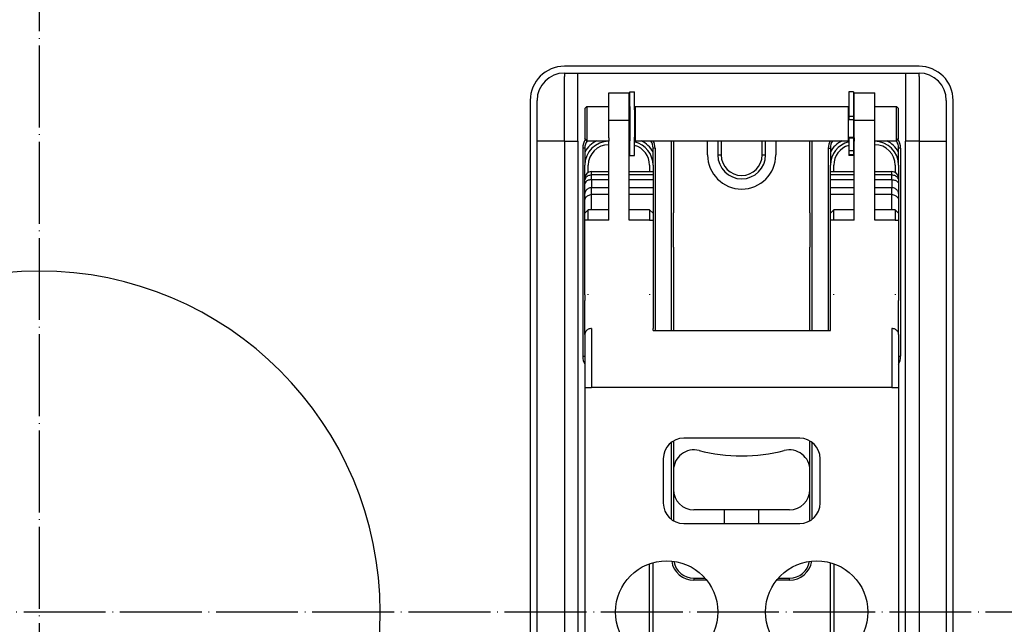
# Model space of a CAD drawing. Extents: x -1763 to 4575, y -3429 to 1051.
# Tile 41 of 174: x -3 to 141, y -1724 to -1635. Entities that reach past the tile are written whole.
import ezdxf

# ---------------------------------------------------------------- set-up
doc = ezdxf.new("R2010")
doc.units = 0
doc.linetypes.add('DOT_CENTER', pattern=[14, 12, -1, 0, -1])
doc.layers.get('0').update_dxf_attribs({"linetype": 'CONTINUOUS'})
doc.layers.add('1', color=7, linetype='CONTINUOUS')

# ---------------------------------------------------------------- blocks, each defined once
blk = doc.blocks.new('HEADPLATE_TSK', base_point=(-401.37, -2707.76))
at = {"layer": '1', "color": 1, "linetype": 'DOT_CENTER'}
for p, q in [((0, -1483.75), (0, -1960)), ((348.15, -1721.88), (-238.12, -1721.88))]:
    blk.add_line(p, q, dxfattribs=at)
blk = doc.blocks.new('Z_STAGE_PLATE__630', base_point=(73, -1800.88))
at = {"color": 1, "linetype": 'CONTINUOUS'}
for p, q in [((77, -1642.88), (77, -1643.38)), ((77, -1642.88), (79, -1642.88)), ((77, -1652.88), (77, -1643.38)), ((79, -1652.88), (79, -1642.88)), ((79, -1642.88), (127, -1642.88)), ((127, -1642.88), (127, -1652.88)), ((127, -1642.88), (129, -1642.88)), ((129, -1643.38), (129, -1642.88)), ((129, -1643.38), (129, -1652.88)), ((73, -1652.88), (73, -1646.88)), ((133, -1646.88), (133, -1652.88)), ((92.7, -1680.62), (92.7, -1652.79)), ((93, -1652.79), (93, -1655.97)), ((113, -1655.87), (113, -1652.79)), ((113.3, -1652.79), (113.3, -1680.62)), ((77, -1652.88), (73, -1652.88)), ((73, -1663.38), (73, -1652.88)), ((77, -1652.88), (77, -1663.38)), ((77, -1652.88), (79, -1652.88)), ((79, -1652.88), (79, -1790.88)), ((80, -1653.88), (79.7, -1653.88)), ((79.7, -1653.88), (79.7, -1684.38)), ((80, -1653.88), (80, -1656.38)), ((90.3, -1653.88), (90, -1653.88)), ((90, -1656.38), (90, -1653.88)), ((90.3, -1653.88), (90.3, -1680.62)), ((115.7, -1653.88), (116, -1653.88)), ((115.7, -1653.88), (115.7, -1680.62)), ((116, -1653.88), (116, -1656.38)), ((126.3, -1653.88), (126, -1653.88)), ((126, -1656.38), (126, -1653.88)), ((126.3, -1653.88), (126.3, -1684.38)), ((129, -1652.88), (127, -1652.88)), ((127, -1790.88), (127, -1652.88)), ((129, -1652.88), (133, -1652.88)), ((129, -1652.88), (129, -1663.38)), ((133, -1652.88), (133, -1663.38)), ((80, -1658.3), (80, -1656.38)), ((90, -1656.38), (90, -1657.3)), ((93, -1655.97), (93, -1663.38)), ((113, -1663.38), (113, -1655.87)), ((116, -1657.3), (116, -1656.38)), ((126, -1656.38), (126, -1658.3)), ((80, -1658.71), (80, -1658.3)), ((90, -1657.3), (90, -1657.79)), ((90, -1657.79), (90, -1658.52)), ((90, -1658.52), (90, -1659.69)), ((116, -1657.79), (116, -1657.3)), ((116, -1658.52), (116, -1657.79)), ((116, -1659.69), (116, -1658.52)), ((126, -1658.3), (126, -1658.71)), ((80, -1659.12), (80, -1658.71)), ((80, -1660.55), (80, -1659.12)), ((90, -1659.69), (90, -1660.69)), ((116, -1660.69), (116, -1659.69)), ((126, -1658.71), (126, -1659.12)), ((126, -1659.12), (126, -1660.55)), ((80, -1661.55), (80, -1660.55)), ((90, -1660.69), (90, -1663.42)), ((116, -1663.42), (116, -1660.69)), ((126, -1660.55), (126, -1661.55)), ((80, -1663.42), (80, -1661.55)), ((126, -1661.55), (126, -1663.42)), ((73, -1665.38), (73, -1663.38)), ((77, -1663.38), (77, -1663.88)), ((77, -1663.88), (77, -1667.88)), ((80, -1664.42), (80, -1663.42)), ((90, -1663.42), (90, -1664.42)), ((93, -1668.38), (93, -1663.38)), ((113, -1663.38), (113, -1668.38)), ((116, -1664.42), (116, -1663.42)), ((126, -1663.42), (126, -1664.42)), ((129, -1663.38), (129, -1663.88)), ((129, -1663.88), (129, -1667.88)), ((133, -1663.38), (133, -1665.38)), ((73, -1665.88), (73, -1665.38)), ((80, -1668.38), (80, -1664.42)), ((90, -1664.42), (90, -1668.88)), ((116, -1668.88), (116, -1664.42)), ((126, -1664.42), (126, -1668.38)), ((133, -1665.38), (133, -1665.88)), ((73, -1666.38), (73, -1665.88)), ((73, -1668.38), (73, -1666.38)), ((133, -1665.88), (133, -1666.38)), ((133, -1666.38), (133, -1668.38)), ((73, -1694.88), (73, -1668.38)), ((77, -1667.88), (77, -1668.38)), ((77, -1668.38), (77, -1694.88)), ((80, -1669.38), (80, -1668.38)), ((93, -1668.38), (93, -1680.62)), ((113, -1680.62), (113, -1668.38)), ((126, -1668.38), (126, -1669.38)), ((129, -1667.88), (129, -1668.32)), ((129, -1668.32), (129, -1668.38)), ((129, -1668.38), (129, -1694.88)), ((133, -1668.38), (133, -1694.88)), ((80, -1675.29), (80, -1669.38)), ((90, -1668.88), (90, -1669.88)), ((90, -1669.88), (90, -1675.29)), ((116, -1669.88), (116, -1668.88)), ((116, -1675.29), (116, -1669.88)), ((126, -1669.38), (126, -1675.29)), ((80, -1675.38), (80, -1675.29)), ((80, -1675.38), (80, -1676.21)), ((90, -1675.29), (90, -1675.34)), ((90, -1675.34), (90, -1675.38)), ((90, -1675.38), (90, -1680.31)), ((116, -1675.34), (116, -1675.29)), ((116, -1675.38), (116, -1675.34)), ((116, -1680.31), (116, -1675.38)), ((126, -1675.29), (126, -1675.38)), ((126, -1675.38), (126, -1676.21)), ((80, -1681.18), (80, -1676.21)), ((126, -1681.18), (126, -1676.21)), ((80, -1681.18), (80, -1684.38)), ((90, -1680.62), (90, -1680.31)), ((116, -1680.62), (116, -1680.31)), ((126, -1681.18), (126, -1684.38)), ((79.7, -1684.38), (80, -1684.38)), ((126, -1684.38), (126.3, -1684.38)), ((73, -1696.88), (73, -1694.88)), ((77, -1694.88), (77, -1695.38)), ((77, -1695.38), (77, -1699.38)), ((129, -1694.88), (129, -1695.38)), ((129, -1695.38), (129, -1699.38)), ((133, -1694.88), (133, -1696.88)), ((73, -1697.88), (73, -1696.88)), ((92.7, -1708.28), (92.7, -1696.98)), ((93, -1696.78), (93, -1697.88)), ((113, -1697.38), (113, -1696.78)), ((113, -1701.08), (113, -1697.38)), ((113.3, -1696.98), (113.3, -1708.28)), ((133, -1696.88), (133, -1697.88)), ((73, -1699.88), (73, -1697.88)), ((93, -1697.88), (93, -1701.08)), ((133, -1697.88), (133, -1699.88)), ((73, -1743.88), (73, -1699.88)), ((77, -1699.38), (77, -1699.88)), ((77, -1699.88), (77, -1743.88)), ((129, -1699.38), (129, -1699.82)), ((129, -1699.82), (129, -1699.88)), ((129, -1699.88), (129, -1743.88)), ((133, -1699.88), (133, -1743.88)), ((93, -1701.08), (93, -1703.88)), ((113, -1703.88), (113, -1701.08)), ((93, -1703.88), (93, -1708.48)), ((113, -1708.48), (113, -1703.88)), ((96, -1716.88), (96, -1717.18)), ((96, -1716.88), (97.63, -1716.88)), ((97.88, -1717.18), (96, -1717.18)), ((110, -1717.18), (108.12, -1717.18)), ((108.37, -1716.88), (110, -1716.88)), ((110, -1717.18), (110, -1716.88))]:
    blk.add_line(p, q, dxfattribs=at)
for centre, radius, start, end in [((77, -1646.88), 4, 90, 180), ((129, -1646.88), 4, 0, 90), ((82, -1653.88), 2.3, 145.8367, 180), ((82, -1653.88), 2, 147.028, 180), ((88, -1653.88), 2, 0, 32.972), ((88, -1653.88), 2.3, 0, 28.245), ((118, -1653.88), 2.3, 151.755, 180), ((118, -1653.88), 2, 147.028, 180), ((124, -1653.88), 2, 0, 32.972), ((124, -1653.88), 2.3, 0, 34.1633), ((82, -1684.38), 2.3, 180, -150.4082), ((124, -1684.38), 2.3, -29.5918, 0), ((96, -1713.88), 3.3, -171.4434, -90), ((96, -1713.88), 3, -169.8604, -90), ((110, -1713.88), 3.3, -90, -8.5566), ((110, -1713.88), 3, -90, -10.1396)]:
    blk.add_arc(centre, radius, start, end, dxfattribs=at)
blk = doc.blocks.new('PIN_E7018-23703_3__633', base_point=(73, -1699.88))
at = {"color": 1, "linetype": 'CONTINUOUS'}
for p, q in [((73, -1696.88), (73, -1694.88)), ((77, -1694.88), (77, -1695.38)), ((77, -1695.38), (77, -1699.38)), ((73, -1699.88), (73, -1697.88)), ((77, -1699.38), (77, -1699.88))]:
    blk.add_line(p, q, dxfattribs=at)
blk = doc.blocks.new('PIN_E7018-23703_4__634', base_point=(73, -1668.38))
at = {"color": 1, "linetype": 'CONTINUOUS'}
for p, q in [((73, -1665.38), (73, -1663.38)), ((77, -1663.38), (77, -1663.88)), ((77, -1663.88), (77, -1667.88)), ((73, -1668.38), (73, -1666.38)), ((77, -1667.88), (77, -1668.38))]:
    blk.add_line(p, q, dxfattribs=at)
blk = doc.blocks.new('PIN_E7018-23703_6__635', base_point=(109.5, -1699.88))
at = {"color": 1, "linetype": 'CONTINUOUS'}
for p, q in [((129, -1694.88), (129, -1695.38)), ((129, -1695.38), (129, -1699.38)), ((133, -1694.88), (133, -1696.88)), ((133, -1697.88), (133, -1699.88)), ((129, -1699.38), (129, -1699.82)), ((129, -1699.82), (129, -1699.88))]:
    blk.add_line(p, q, dxfattribs=at)
blk = doc.blocks.new('PIN_E7018-23703_5__638', base_point=(129, -1668.38))
at = {"color": 1, "linetype": 'CONTINUOUS'}
for p, q in [((129, -1663.38), (129, -1663.88)), ((129, -1663.88), (129, -1667.88)), ((133, -1663.38), (133, -1665.38)), ((133, -1666.38), (133, -1668.38)), ((129, -1667.88), (129, -1668.32)), ((129, -1668.32), (129, -1668.38))]:
    blk.add_line(p, q, dxfattribs=at)
blk = doc.blocks.new('LATCHPINS__639', base_point=(73, -1780.38))
for name, p in [('PIN_E7018-23703_4__634', (73, -1668.38)), ('PIN_E7018-23703_5__638', (129, -1668.38)), ('PIN_E7018-23703_3__633', (73, -1699.88)), ('PIN_E7018-23703_6__635', (109.5, -1699.88))]:
    blk.add_blockref(name, p)
blk = doc.blocks.new('RETAIN_RING_DIN6799-4__640', base_point=(86.6, -1654.94))
at = {"color": 1, "linetype": 'CONTINUOUS'}
for p, q in [((86.6, -1645.64), (87.3, -1645.64)), ((86.6, -1647.79), (86.6, -1645.64)), ((87.3, -1648.29), (87.3, -1645.64)), ((86.6, -1647.79), (86.6, -1647.85)), ((86.6, -1647.85), (86.6, -1648.03)), ((86.6, -1648.03), (86.6, -1648.13)), ((86.6, -1648.13), (86.6, -1648.29)), ((86.6, -1648.29), (86.6, -1648.32)), ((86.6, -1648.32), (86.6, -1648.6)), ((87.3, -1648.29), (87.3, -1652.29)), ((86.6, -1648.6), (86.6, -1648.64)), ((86.6, -1648.64), (86.6, -1651.94)), ((86.6, -1651.94), (86.6, -1651.98)), ((86.6, -1651.98), (86.6, -1652.27)), ((86.6, -1652.27), (86.6, -1652.29)), ((86.6, -1652.29), (86.6, -1652.45)), ((86.6, -1652.45), (86.6, -1652.55)), ((86.6, -1652.55), (86.6, -1652.73)), ((86.6, -1652.73), (86.6, -1652.79)), ((86.6, -1654.94), (86.6, -1652.79)), ((87.3, -1654.94), (87.3, -1652.29)), ((86.6, -1654.94), (87.3, -1654.94))]:
    blk.add_line(p, q, dxfattribs=at)
blk = doc.blocks.new('RAIL_E7018-23701_2__641', base_point=(116, -1766.79))
at = {"color": 1, "linetype": 'CONTINUOUS'}
for p, q in [((119.5, -1649.79), (119.5, -1645.79)), ((119.5, -1645.79), (122.5, -1645.79)), ((122.5, -1649.79), (122.5, -1645.79)), ((119.5, -1652.38), (119.5, -1649.79)), ((119.5, -1649.79), (122.5, -1649.79)), ((122.5, -1652.38), (122.5, -1649.79)), ((119.5, -1652.38), (119.5, -1652.88)), ((122.5, -1652.88), (122.5, -1652.38)), ((119.5, -1653.38), (119.5, -1652.88)), ((119.5, -1662.92), (119.5, -1653.38)), ((122.5, -1653.38), (122.5, -1652.88)), ((122.5, -1662.92), (122.5, -1653.38)), ((116.5, -1662.92), (116, -1663.42)), ((116, -1664.42), (116, -1663.42)), ((116.5, -1664.42), (116.5, -1662.92)), ((119.5, -1662.92), (116.5, -1662.92)), ((119.5, -1664.42), (119.5, -1662.92)), ((125.5, -1662.92), (122.5, -1662.92)), ((122.5, -1664.42), (122.5, -1662.92)), ((125.5, -1662.92), (126, -1663.42)), ((125.5, -1662.92), (125.5, -1664.42)), ((126, -1663.42), (126, -1664.42)), ((116.5, -1664.42), (116, -1664.42)), ((116, -1668.88), (116, -1664.42)), ((119.5, -1664.42), (116.5, -1664.42)), ((125.5, -1664.42), (122.5, -1664.42)), ((125.5, -1664.42), (126, -1664.42)), ((126, -1664.42), (126, -1668.38)), ((126, -1668.38), (126, -1669.38)), ((116, -1669.88), (116, -1668.88)), ((116, -1675.29), (116, -1669.88)), ((126, -1669.38), (126, -1675.29)), ((116, -1675.34), (116, -1675.29)), ((116, -1675.38), (116, -1675.34)), ((116, -1680.31), (116, -1675.38)), ((116.5, -1675.38), (116.5, -1675.29)), ((125.5, -1675.29), (125.5, -1675.38)), ((126, -1675.29), (126, -1675.38)), ((126, -1675.38), (126, -1676.21)), ((126, -1681.18), (126, -1676.21)), ((116, -1680.62), (116, -1680.31)), ((126, -1681.18), (126, -1684.38)), ((126, -1684.38), (126, -1688.97)), ((126, -1688.97), (126, -1737.29)), ((116, -1729.06), (116, -1714.61)), ((116.5, -1714.76), (116.5, -1728.9)), ((126, -1737.29), (126, -1748.16)), ((126, -1748.16), (126, -1749.16)), ((122.3, -1762.79), (122.5, -1762.79)), ((122.5, -1762.79), (122.5, -1762.59)), ((122.5, -1764.38), (122.5, -1762.79)), ((119.5, -1764.79), (119.5, -1764.88)), ((119.5, -1765.38), (119.5, -1764.88)), ((119.5, -1766.79), (119.5, -1765.38)), ((122.5, -1764.88), (122.5, -1764.38)), ((122.5, -1765.38), (122.5, -1764.88)), ((122.5, -1766.79), (122.5, -1765.38)), ((119.5, -1766.79), (122.5, -1766.79))]:
    blk.add_line(p, q, dxfattribs=at)
blk = doc.blocks.new('RAIL_E7018-23701_1__642', base_point=(80, -1766.79))
at = {"color": 1, "linetype": 'CONTINUOUS'}
for p, q in [((83.5, -1645.79), (86.5, -1645.79)), ((83.5, -1649.79), (83.5, -1645.79)), ((86.5, -1649.79), (86.5, -1645.79)), ((83.5, -1652.38), (83.5, -1649.79)), ((83.5, -1649.79), (86.5, -1649.79)), ((86.5, -1652.38), (86.5, -1649.79)), ((83.5, -1652.38), (83.5, -1652.88)), ((86.5, -1652.88), (86.5, -1652.38)), ((83.5, -1653.38), (83.5, -1652.88)), ((83.5, -1662.92), (83.5, -1653.38)), ((86.5, -1653.38), (86.5, -1652.88)), ((86.5, -1662.92), (86.5, -1653.38)), ((80.5, -1662.92), (80, -1663.42)), ((80, -1664.42), (80, -1663.42)), ((80.5, -1664.42), (80.5, -1662.92)), ((83.5, -1662.92), (80.5, -1662.92)), ((83.5, -1664.42), (83.5, -1662.92)), ((86.5, -1664.42), (86.5, -1662.92)), ((89.5, -1662.92), (86.5, -1662.92)), ((89.5, -1662.92), (89.5, -1664.42)), ((89.5, -1662.92), (90, -1663.42)), ((90, -1663.42), (90, -1664.42)), ((80, -1668.38), (80, -1664.42)), ((80.5, -1664.42), (80, -1664.42)), ((83.5, -1664.42), (80.5, -1664.42)), ((89.5, -1664.42), (86.5, -1664.42)), ((89.5, -1664.42), (90, -1664.42)), ((90, -1664.42), (90, -1668.88)), ((80, -1669.38), (80, -1668.38)), ((80, -1675.29), (80, -1669.38)), ((90, -1668.88), (90, -1669.88)), ((90, -1669.88), (90, -1675.29)), ((80, -1675.38), (80, -1675.29)), ((80, -1675.38), (80, -1676.21)), ((80.5, -1675.38), (80.5, -1675.29)), ((90, -1675.29), (90, -1675.34)), ((90, -1675.34), (90, -1675.38)), ((90, -1675.38), (90, -1680.31)), ((80, -1681.18), (80, -1676.21)), ((80, -1681.18), (80, -1684.38)), ((90, -1680.62), (90, -1680.31)), ((80, -1684.38), (80, -1688.97)), ((80, -1688.97), (80, -1737.29)), ((89.5, -1728.9), (89.5, -1714.76)), ((90, -1729.06), (90, -1714.61)), ((80, -1737.29), (80, -1748.16)), ((80, -1748.16), (80, -1749.16)), ((83.5, -1762.79), (83.5, -1762.59)), ((83.5, -1762.79), (83.7, -1762.79)), ((83.5, -1764.38), (83.5, -1762.79)), ((83.5, -1764.38), (83.5, -1764.88)), ((83.5, -1765.38), (83.5, -1764.88)), ((83.5, -1766.79), (83.5, -1765.38)), ((86.5, -1764.88), (86.5, -1764.79)), ((86.5, -1765.38), (86.5, -1764.88)), ((86.5, -1766.79), (86.5, -1765.38)), ((83.5, -1766.79), (86.5, -1766.79))]:
    blk.add_line(p, q, dxfattribs=at)
blk = doc.blocks.new('RETAIN_RING_DIN6799-4__643', base_point=(118.7, -1654.94))
at = {"color": 1, "linetype": 'CONTINUOUS'}
for p, q in [((118.7, -1645.64), (118.7, -1648.29)), ((119.4, -1645.64), (118.7, -1645.64)), ((119.4, -1645.64), (119.4, -1647.79)), ((118.7, -1648.29), (118.7, -1649.23)), ((119.4, -1647.79), (119.4, -1648.29)), ((119.4, -1648.29), (119.4, -1648.31)), ((119.4, -1648.31), (119.4, -1648.61)), ((119.4, -1649.23), (118.7, -1649.23)), ((118.7, -1649.23), (118.7, -1649.72)), ((119.4, -1649.72), (118.7, -1649.72)), ((119.4, -1648.61), (119.4, -1648.88)), ((119.4, -1648.88), (119.4, -1649.13)), ((119.4, -1649.13), (119.4, -1649.23)), ((119.4, -1649.23), (119.4, -1649.26)), ((119.4, -1649.26), (119.4, -1649.37)), ((119.4, -1649.37), (119.4, -1649.38)), ((119.4, -1649.38), (119.4, -1649.54)), ((119.4, -1649.54), (119.4, -1649.72)), ((119.4, -1649.72), (119.4, -1651.72)), ((118.7, -1652.29), (118.7, -1652.43)), ((118.7, -1652.43), (118.7, -1654.29)), ((119.4, -1652.43), (118.7, -1652.43)), ((119.4, -1651.72), (119.4, -1651.78)), ((119.4, -1651.78), (119.4, -1651.81)), ((119.4, -1651.81), (119.4, -1651.91)), ((119.4, -1651.91), (119.4, -1652.29)), ((119.4, -1652.29), (119.4, -1652.29)), ((119.4, -1652.29), (119.4, -1652.43)), ((119.4, -1652.43), (119.4, -1652.79)), ((119.4, -1652.79), (119.4, -1654.29)), ((119.4, -1654.29), (118.7, -1654.29)), ((118.7, -1654.29), (118.7, -1654.86)), ((119.4, -1654.86), (118.7, -1654.86)), ((118.7, -1654.86), (118.7, -1654.94)), ((119.4, -1654.94), (118.7, -1654.94)), ((119.4, -1654.29), (119.4, -1654.86)), ((119.4, -1654.86), (119.4, -1654.94))]:
    blk.add_line(p, q, dxfattribs=at)
blk = doc.blocks.new('PIN_E7018-23702_2__648', base_point=(80, -1652.79))
at = {"color": 1, "linetype": 'CONTINUOUS'}
for p, q in [((80.3, -1647.79), (80, -1648.09)), ((80, -1648.09), (80, -1652.49)), ((80.3, -1647.79), (80.3, -1652.79)), ((80.3, -1647.79), (83.5, -1647.79)), ((86.5, -1647.79), (86.6, -1647.79)), ((86.6, -1647.79), (86.6, -1647.85)), ((86.6, -1647.85), (86.6, -1648.03)), ((86.6, -1648.03), (86.6, -1648.13)), ((86.6, -1648.13), (86.6, -1648.29)), ((86.6, -1648.29), (86.6, -1648.32)), ((86.6, -1648.32), (86.6, -1648.6)), ((87.3, -1648.29), (87.4, -1648.29)), ((87.4, -1647.79), (118.6, -1647.79)), ((87.4, -1647.79), (87.4, -1648.29)), ((87.4, -1648.29), (87.4, -1652.29)), ((118.6, -1647.79), (118.6, -1648.29)), ((118.6, -1648.29), (118.7, -1648.29)), ((118.6, -1648.29), (118.6, -1652.29)), ((119.4, -1647.79), (119.4, -1648.29)), ((119.4, -1647.79), (119.5, -1647.79)), ((119.4, -1648.29), (119.4, -1648.31)), ((119.4, -1648.31), (119.4, -1648.61)), ((122.5, -1647.79), (125.7, -1647.79)), ((125.7, -1647.79), (126, -1648.09)), ((125.7, -1652.79), (125.7, -1647.79)), ((126, -1652.49), (126, -1648.09)), ((86.6, -1648.6), (86.6, -1648.64)), ((86.6, -1648.64), (86.6, -1651.94)), ((119.4, -1648.61), (119.4, -1648.88)), ((119.4, -1648.88), (119.4, -1649.13)), ((119.4, -1649.13), (119.4, -1649.23)), ((119.4, -1649.23), (119.4, -1649.26)), ((119.4, -1649.26), (119.4, -1649.37)), ((119.4, -1649.37), (119.4, -1649.38)), ((119.4, -1649.38), (119.4, -1649.54)), ((119.4, -1649.54), (119.4, -1649.72)), ((119.4, -1649.72), (119.4, -1651.72)), ((80.3, -1652.79), (80, -1652.49)), ((80.3, -1652.79), (83.5, -1652.79)), ((86.5, -1652.79), (86.6, -1652.79)), ((86.6, -1651.94), (86.6, -1651.98)), ((86.6, -1651.98), (86.6, -1652.27)), ((86.6, -1652.27), (86.6, -1652.29)), ((86.6, -1652.29), (86.6, -1652.45)), ((86.6, -1652.45), (86.6, -1652.55)), ((86.6, -1652.55), (86.6, -1652.73)), ((86.6, -1652.73), (86.6, -1652.79)), ((87.3, -1652.29), (87.4, -1652.29)), ((87.4, -1652.29), (87.4, -1652.79)), ((87.4, -1652.79), (118.6, -1652.79)), ((118.6, -1652.29), (118.6, -1652.79)), ((118.6, -1652.29), (119.4, -1652.29)), ((119.4, -1651.72), (119.4, -1651.78)), ((119.4, -1651.78), (119.4, -1651.81)), ((119.4, -1651.81), (119.4, -1651.91)), ((119.4, -1651.91), (119.4, -1652.29)), ((119.4, -1652.29), (119.4, -1652.29)), ((119.4, -1652.29), (119.4, -1652.43)), ((119.4, -1652.43), (119.4, -1652.79)), ((119.4, -1652.79), (119.5, -1652.79)), ((122.5, -1652.79), (125.7, -1652.79)), ((125.7, -1652.79), (126, -1652.49))]:
    blk.add_line(p, q, dxfattribs=at)
blk = doc.blocks.new('LEVER_E7018-25001__649', base_point=(80, -1766.12))
at = {"color": 1, "linetype": 'CONTINUOUS'}
for p, q in [((80, -1658.71), (80, -1658.3)), ((81, -1657.79), (81, -1657.3)), ((81, -1657.3), (83.5, -1657.3)), ((83.5, -1657.79), (81, -1657.79)), ((81, -1658.52), (81, -1657.79)), ((83.5, -1658.52), (81, -1658.52)), ((81, -1658.52), (81, -1659.69)), ((86.5, -1657.3), (90, -1657.3)), ((90, -1657.79), (86.5, -1657.79)), ((90, -1658.52), (86.5, -1658.52)), ((90, -1657.3), (90, -1657.79)), ((90, -1657.79), (90, -1658.52)), ((90, -1658.52), (90, -1659.69)), ((116, -1657.79), (116, -1657.3)), ((116, -1657.3), (119.5, -1657.3)), ((116, -1658.52), (116, -1657.79)), ((119.5, -1657.79), (116, -1657.79)), ((116, -1659.69), (116, -1658.52)), ((119.5, -1658.52), (116, -1658.52)), ((122.5, -1657.3), (125, -1657.3)), ((125, -1657.79), (122.5, -1657.79)), ((125, -1658.52), (122.5, -1658.52)), ((125, -1657.79), (125, -1657.3)), ((125, -1658.52), (125, -1657.79)), ((125, -1658.52), (125, -1659.69)), ((126, -1658.3), (126, -1658.71)), ((80, -1659.12), (80, -1658.71)), ((80, -1660.55), (80, -1659.12)), ((83.5, -1659.69), (81, -1659.69)), ((81, -1660.69), (81, -1659.69)), ((90, -1659.69), (86.5, -1659.69)), ((90, -1659.69), (90, -1660.69)), ((116, -1660.69), (116, -1659.69)), ((119.5, -1659.69), (116, -1659.69)), ((125, -1659.69), (122.5, -1659.69)), ((125, -1660.69), (125, -1659.69)), ((126, -1658.71), (126, -1659.12)), ((126, -1659.12), (126, -1660.55)), ((80, -1661.55), (80, -1660.55)), ((83.5, -1660.69), (81, -1660.69)), ((81, -1662.92), (81, -1660.69)), ((90, -1660.69), (86.5, -1660.69)), ((90, -1660.69), (90, -1663.42)), ((116, -1663.42), (116, -1660.69)), ((119.5, -1660.69), (116, -1660.69)), ((125, -1660.69), (122.5, -1660.69)), ((125, -1662.92), (125, -1660.69)), ((126, -1660.55), (126, -1661.55)), ((80, -1663.42), (80, -1661.55)), ((126, -1661.55), (126, -1663.42)), ((80, -1664.42), (80, -1663.42)), ((90, -1663.42), (90, -1664.42)), ((116, -1664.42), (116, -1663.42)), ((126, -1663.42), (126, -1664.42)), ((80, -1668.38), (80, -1664.42)), ((90, -1664.42), (90, -1668.88)), ((116, -1668.88), (116, -1664.42)), ((126, -1664.42), (126, -1668.38)), ((80, -1669.38), (80, -1668.38)), ((126, -1668.38), (126, -1669.38)), ((80, -1675.29), (80, -1669.38)), ((90, -1668.88), (90, -1669.88)), ((90, -1669.88), (90, -1675.29)), ((116, -1669.88), (116, -1668.88)), ((116, -1675.29), (116, -1669.88)), ((126, -1669.38), (126, -1675.29)), ((80, -1675.38), (80, -1675.29)), ((80, -1675.38), (80, -1676.21)), ((90, -1675.29), (90, -1675.34)), ((90, -1675.34), (90, -1675.38)), ((90, -1675.38), (90, -1680.31)), ((116, -1675.34), (116, -1675.29)), ((116, -1675.38), (116, -1675.34)), ((116, -1680.31), (116, -1675.38)), ((126, -1675.29), (126, -1675.38)), ((126, -1675.38), (126, -1676.21)), ((80, -1681.18), (80, -1676.21)), ((126, -1681.18), (126, -1676.21)), ((80, -1681.18), (80, -1684.38)), ((81, -1680.31), (81, -1688.97)), ((90, -1680.62), (90, -1680.31)), ((90, -1680.62), (116, -1680.62)), ((116, -1680.62), (116, -1680.31)), ((125, -1680.31), (125, -1688.97)), ((126, -1681.18), (126, -1684.38)), ((80, -1684.38), (80, -1688.97)), ((126, -1684.38), (126, -1688.97)), ((80, -1688.97), (81, -1688.97)), ((80, -1688.97), (80, -1737.29)), ((125, -1688.97), (81, -1688.97)), ((125, -1688.97), (126, -1688.97)), ((126, -1688.97), (126, -1737.29)), ((111.5, -1696.38), (94.5, -1696.38)), ((91.5, -1699.38), (91.5, -1705.88)), ((114.5, -1705.88), (114.5, -1699.38)), ((94.5, -1708.88), (111.5, -1708.88)), ((94.5, -1734.79), (111.5, -1734.79)), ((80, -1737.29), (80, -1748.16)), ((91.5, -1737.79), (91.5, -1744.29)), ((114.5, -1744.29), (114.5, -1737.79)), ((126, -1737.29), (126, -1748.16)), ((94.5, -1747.29), (111.5, -1747.29)), ((80, -1748.16), (80, -1749.16)), ((80, -1749.16), (80, -1754.12)), ((126, -1748.16), (126, -1749.16)), ((126, -1749.16), (126, -1754.12)), ((92, -1766.12), (114, -1766.12))]:
    blk.add_line(p, q, dxfattribs=at)
for centre in [(92, -1721.83), (114, -1721.83)]:
    blk.add_circle(centre, 7.5, dxfattribs=at)
for centre, radius, start, end in [((81, -1658.3), 1, 90, 180), ((125, -1658.3), 1, 0, 90), ((94.5, -1699.38), 3, 90, 180), ((111.5, -1699.38), 3, 0, 90), ((94.5, -1705.88), 3, 180, -90), ((111.5, -1705.88), 3, -90, 0), ((94.5, -1737.79), 3, 90, 180), ((111.5, -1737.79), 3, 0, 90), ((94.5, -1744.29), 3, 180, -90), ((111.5, -1744.29), 3, -90, 0), ((92, -1754.12), 12, 180, -90), ((114, -1754.12), 12, -90, 0)]:
    blk.add_arc(centre, radius, start, end, dxfattribs=at)
for points in [[(80, -1658.71), (80, -1658.55), (80.05, -1658.39), (80.22, -1658.11), (80.35, -1657.99), (80.65, -1657.83), (80.82, -1657.79), (81, -1657.79)], [(81, -1658.52), (80.82, -1658.52), (80.65, -1658.54), (80.35, -1658.65), (80.22, -1658.73), (80.05, -1658.91), (80, -1659.02), (80, -1659.12)], [(125, -1657.79), (125.18, -1657.79), (125.35, -1657.83), (125.65, -1657.99), (125.78, -1658.11), (125.95, -1658.39), (126, -1658.55), (126, -1658.71)], [(125, -1658.52), (125.18, -1658.52), (125.35, -1658.54), (125.65, -1658.65), (125.78, -1658.73), (125.95, -1658.91), (126, -1659.02), (126, -1659.12)], [(81, -1659.69), (80.82, -1659.69), (80.65, -1659.73), (80.35, -1659.88), (80.22, -1659.99), (80.05, -1660.25), (80, -1660.4), (80, -1660.55)], [(126, -1660.55), (126, -1660.4), (125.95, -1660.25), (125.78, -1659.99), (125.65, -1659.88), (125.35, -1659.73), (125.18, -1659.69), (125, -1659.69)], [(80, -1661.55), (80, -1661.4), (80.05, -1661.25), (80.22, -1660.99), (80.35, -1660.88), (80.65, -1660.73), (80.82, -1660.69), (81, -1660.69)], [(125, -1660.69), (125.18, -1660.69), (125.35, -1660.73), (125.65, -1660.88), (125.78, -1660.99), (125.95, -1661.25), (126, -1661.4), (126, -1661.55)], [(81, -1680.31), (80.82, -1680.31), (80.65, -1680.35), (80.35, -1680.5), (80.22, -1680.61), (80.05, -1680.88), (80, -1681.03), (80, -1681.18)], [(126, -1681.18), (126, -1681.03), (125.95, -1680.88), (125.78, -1680.61), (125.65, -1680.5), (125.35, -1680.35), (125.18, -1680.31), (125, -1680.31)]]:
    blk.add_open_spline(points, degree=3, knots=[0, 0, 0, 0, 1, 1, 2, 2, 3, 3, 3, 3], dxfattribs=at)
blk = doc.blocks.new('CLAMP_ASSY__650', base_point=(80, -1787.09))
for name, p in [('RAIL_E7018-23701_1__642', (80, -1766.79)), ('RETAIN_RING_DIN6799-4__640', (86.6, -1654.94)), ('RAIL_E7018-23701_2__641', (116, -1766.79)), ('RETAIN_RING_DIN6799-4__643', (118.7, -1654.94)), ('PIN_E7018-23702_2__648', (80, -1652.79)), ('LEVER_E7018-25001__649', (80, -1766.12))]:
    blk.add_blockref(name, p)
blk = doc.blocks.new('LATCH_E7018-21201_2__652', base_point=(93, -1706.88))
at = {"color": 1, "linetype": 'CONTINUOUS'}
for p, q in [((93, -1652.79), (93, -1655.97)), ((98, -1654.88), (98, -1652.79)), ((99.5, -1652.79), (99.5, -1654.88)), ((100, -1652.79), (100, -1654.88)), ((106, -1654.88), (106, -1652.79)), ((106.5, -1654.88), (106.5, -1652.79)), ((108, -1652.79), (108, -1654.88)), ((113, -1655.87), (113, -1652.79)), ((99.5, -1654.88), (100, -1654.88)), ((106, -1654.88), (106.5, -1654.88)), ((93, -1655.97), (93, -1663.38)), ((113, -1663.38), (113, -1655.87)), ((93, -1668.38), (93, -1663.38)), ((113, -1663.38), (113, -1668.38)), ((93, -1668.38), (93, -1680.62)), ((113, -1680.62), (113, -1668.38)), ((93, -1696.78), (93, -1697.88)), ((113, -1697.38), (113, -1696.78)), ((113, -1701.08), (113, -1697.38)), ((93, -1697.88), (93, -1701.08)), ((93, -1701.08), (93, -1703.88)), ((113, -1703.88), (113, -1701.08)), ((110, -1706.88), (96, -1706.88))]:
    blk.add_line(p, q, dxfattribs=at)
for centre, radius, start, end in [((103, -1654.88), 5, 180, 0), ((103, -1654.88), 3.5, 180, 0), ((103, -1654.88), 3, 180, 0), ((96, -1701.08), 3, 75.5225, 180), ((103, -1673.97), 25, -104.4775, -90), ((103, -1673.97), 25, -90, -75.5225), ((110, -1701.08), 3, 0, 104.4775), ((96, -1703.88), 3, 180, -90), ((110, -1703.88), 3, -90, 0)]:
    blk.add_arc(centre, radius, start, end, dxfattribs=at)
blk = doc.blocks.new('DOWEL_PIN_5X50_DIN6325_653', base_point=(100.5, -1736.88))
at = {"color": 1, "linetype": 'CONTINUOUS'}
for p, q in [((100.5, -1708.88), (100.5, -1706.88)), ((105.5, -1708.88), (105.5, -1706.88)), ((100.5, -1736.88), (100.5, -1734.79)), ((105.5, -1736.88), (105.5, -1734.79))]:
    blk.add_line(p, q, dxfattribs=at)
blk = doc.blocks.new('LOCK_ASSY__654', base_point=(93, -1794.88))
for name, p in [('LATCH_E7018-21201_2__652', (93, -1706.88)), ('DOWEL_PIN_5X50_DIN6325_653', (100.5, -1736.88))]:
    blk.add_blockref(name, p)
blk = doc.blocks.new('Z-STAGE_ASSY__655', base_point=(73, -1800.88))
for name, p in [('Z_STAGE_PLATE__630', (73, -1800.88)), ('CLAMP_ASSY__650', (80, -1787.09)), ('LOCK_ASSY__654', (93, -1794.88)), ('LATCHPINS__639', (73, -1780.38))]:
    blk.add_blockref(name, p)
blk = doc.blocks.new('PLATE_E7018-27702__656', base_point=(73, -1800.88))
at = {"color": 1, "linetype": 'CONTINUOUS'}
for p, q in [((77, -1642.88), (77, -1643.38)), ((77, -1642.88), (79, -1642.88)), ((79, -1642.88), (127, -1642.88)), ((127, -1642.88), (129, -1642.88)), ((129, -1643.38), (129, -1642.88)), ((73, -1652.88), (73, -1646.88)), ((133, -1646.88), (133, -1652.88)), ((83.5, -1652.38), (83.5, -1652.88)), ((86.5, -1652.88), (86.5, -1652.38)), ((119.5, -1652.38), (119.5, -1652.88)), ((122.5, -1652.88), (122.5, -1652.38)), ((73, -1663.38), (73, -1652.88)), ((133, -1652.88), (133, -1663.38)), ((80, -1658.3), (80, -1656.38)), ((80.5, -1657.44), (80.5, -1656.38)), ((89.5, -1656.38), (89.5, -1657.3)), ((90, -1656.38), (90, -1657.3)), ((116, -1657.3), (116, -1656.38)), ((116.5, -1657.3), (116.5, -1656.38)), ((125.5, -1656.38), (125.5, -1657.44)), ((126, -1656.38), (126, -1658.3)), ((80, -1658.71), (80, -1658.3)), ((90, -1657.3), (90, -1657.79)), ((90, -1657.79), (90, -1658.52)), ((90, -1658.52), (90, -1659.69)), ((116, -1657.79), (116, -1657.3)), ((116, -1658.52), (116, -1657.79)), ((116, -1659.69), (116, -1658.52)), ((126, -1658.3), (126, -1658.71)), ((80, -1659.12), (80, -1658.71)), ((80, -1660.55), (80, -1659.12)), ((90, -1659.69), (90, -1660.69)), ((116, -1660.69), (116, -1659.69)), ((126, -1658.71), (126, -1659.12)), ((126, -1659.12), (126, -1660.55)), ((80, -1661.55), (80, -1660.55)), ((90, -1660.69), (90, -1663.42)), ((116, -1663.42), (116, -1660.69)), ((126, -1660.55), (126, -1661.55)), ((80, -1663.42), (80, -1661.55)), ((126, -1661.55), (126, -1663.42)), ((73, -1665.38), (73, -1663.38)), ((80, -1664.42), (80, -1663.42)), ((80.5, -1664.42), (80.5, -1662.92)), ((89.5, -1662.92), (89.5, -1664.42)), ((90, -1663.42), (90, -1664.42)), ((116, -1664.42), (116, -1663.42)), ((116.5, -1664.42), (116.5, -1662.92)), ((125.5, -1662.92), (125.5, -1664.42)), ((126, -1663.42), (126, -1664.42)), ((133, -1663.38), (133, -1665.38)), ((73, -1665.88), (73, -1665.38)), ((80, -1668.38), (80, -1664.42)), ((90, -1664.42), (90, -1668.88)), ((116, -1668.88), (116, -1664.42)), ((126, -1664.42), (126, -1668.38)), ((133, -1665.38), (133, -1665.88)), ((73, -1666.38), (73, -1665.88)), ((73, -1668.38), (73, -1666.38)), ((133, -1665.88), (133, -1666.38)), ((133, -1666.38), (133, -1668.38)), ((73, -1694.88), (73, -1668.38)), ((80, -1669.38), (80, -1668.38)), ((126, -1668.38), (126, -1669.38)), ((133, -1668.38), (133, -1694.88)), ((80, -1675.29), (80, -1669.38)), ((90, -1668.88), (90, -1669.88)), ((90, -1669.88), (90, -1675.29)), ((116, -1669.88), (116, -1668.88)), ((116, -1675.29), (116, -1669.88)), ((126, -1669.38), (126, -1675.29)), ((80, -1675.38), (80, -1675.29)), ((80.5, -1675.38), (80.5, -1675.29)), ((89.5, -1675.29), (89.5, -1675.38)), ((90, -1675.29), (90, -1675.34)), ((90, -1675.34), (90, -1675.38)), ((116, -1675.34), (116, -1675.29)), ((116, -1675.38), (116, -1675.34)), ((116.5, -1675.38), (116.5, -1675.29)), ((125.5, -1675.29), (125.5, -1675.38)), ((126, -1675.29), (126, -1675.38)), ((73, -1696.88), (73, -1694.88)), ((133, -1694.88), (133, -1696.88)), ((73, -1697.88), (73, -1696.88)), ((133, -1696.88), (133, -1697.88)), ((73, -1699.88), (73, -1697.88)), ((133, -1697.88), (133, -1699.88)), ((73, -1743.88), (73, -1699.88)), ((133, -1699.88), (133, -1743.88))]:
    blk.add_line(p, q, dxfattribs=at)
for centre, radius, start, end in [((77, -1646.88), 4, 90, 180), ((129, -1646.88), 4, 0, 90), ((83.5, -1656.38), 4, 116.2187, 151.045), ((86.5, -1656.38), 4, 76.9971, 78.463), ((86.5, -1656.38), 4, 28.955, 63.7813), ((119.5, -1656.38), 4, 116.2187, 151.045), ((119.5, -1656.38), 4, 101.537, 103.0029), ((122.5, -1656.38), 4, 28.955, 63.7813), ((83.5, -1656.38), 3.5, 90, 180), ((83.5, -1656.38), 3, 90, 180), ((86.5, -1656.38), 3.5, 88.3628, 90), ((86.5, -1656.38), 3, 88.0898, 90), ((86.5, -1656.38), 3.5, 0, 76.787), ((86.5, -1656.38), 3, 0, 74.534), ((119.5, -1656.38), 3.5, 103.213, 180), ((119.5, -1656.38), 3, 105.466, 180), ((119.5, -1656.38), 3.5, 90, 91.6372), ((119.5, -1656.38), 3, 90, 91.9102), ((122.5, -1656.38), 3.5, 0, 90), ((122.5, -1656.38), 3, 0, 90)]:
    blk.add_arc(centre, radius, start, end, dxfattribs=at)
blk = doc.blocks.new('NEEDLE_BEARING_0509_4__658', base_point=(116.5, -1669.38))
at = {"color": 1, "linetype": 'CONTINUOUS'}
for p, q in [((116.5, -1664.42), (116.5, -1662.92)), ((125.5, -1662.92), (125.5, -1664.42))]:
    blk.add_line(p, q, dxfattribs=at)
blk = doc.blocks.new('DOWEL_PIN_5X22DIN6325__662', base_point=(113, -1668.38))
at = {"color": 1, "linetype": 'CONTINUOUS'}
blk.add_line((113, -1663.38), (113, -1668.38), dxfattribs=at)
blk = doc.blocks.new('NEEDLE_BEARING_0509_2__663', base_point=(80.5, -1669.38))
at = {"color": 1, "linetype": 'CONTINUOUS'}
for p, q in [((80.5, -1664.42), (80.5, -1662.92)), ((89.5, -1662.92), (89.5, -1664.42))]:
    blk.add_line(p, q, dxfattribs=at)
blk = doc.blocks.new('DOWEL_PIN_5X22DIN6325__664', base_point=(93, -1668.38))
at = {"color": 1, "linetype": 'CONTINUOUS'}
blk.add_line((93, -1668.38), (93, -1663.38), dxfattribs=at)
blk = doc.blocks.new('BEARING_PARTS__665', base_point=(80.5, -1781.38))
for name, p in [('NEEDLE_BEARING_0509_2__663', (80.5, -1669.38)), ('DOWEL_PIN_5X22DIN6325__664', (93, -1668.38)), ('DOWEL_PIN_5X22DIN6325__662', (113, -1668.38)), ('NEEDLE_BEARING_0509_4__658', (116.5, -1669.38))]:
    blk.add_blockref(name, p)
blk = doc.blocks.new('PLATE_ASSY_E7018-67702_666', base_point=(73, -1800.88))
for name, p in [('PLATE_E7018-27702__656', (73, -1800.88)), ('BEARING_PARTS__665', (80.5, -1781.38))]:
    blk.add_blockref(name, p)
blk = doc.blocks.new('E7018FA_ASSY_1__667', base_point=(73, -1800.88))
for name in ['Z-STAGE_ASSY__655', 'PLATE_ASSY_E7018-67702_666']:
    blk.add_blockref(name, (73, -1800.88))
blk = doc.blocks.new('E7018FA__706', base_point=(133, -1800.88))
blk.add_blockref('E7018FA_ASSY_1__667', (73, -1800.88))
blk = doc.blocks.new('DUT_BOARD__707', base_point=(284.31, -1929.7))
at = {"color": 1, "linetype": 'CONTINUOUS'}
for start, end in [(90, -90), (-90, 90)]:
    blk.add_arc((0, -1721.88), 50, start, end, dxfattribs=at)
blk = doc.blocks.new('BUSHING_E7018-21701_1__748', base_point=(108, -1659.88))
at = {"color": 1, "linetype": 'CONTINUOUS'}
blk.add_arc((103, -1654.88), 5, 180, 0, dxfattribs=at)
blk = doc.blocks.new('BUSHINGS_POGOTOWER__749', base_point=(108, -1793.38))
blk.add_blockref('BUSHING_E7018-21701_1__748', (108, -1659.88))
blk = doc.blocks.new('SMALLPARTS__815', base_point=(340, -1972.18))
blk.add_blockref('BUSHINGS_POGOTOWER__749', (108, -1793.38))
blk = doc.blocks.new('E7018-24101__816', base_point=(300, -1958.68))
at = {"color": 1, "linetype": 'CONTINUOUS'}
for p, q in [((129, -1641.88), (77, -1641.88)), ((72, -1646.88), (72, -1796.88)), ((134, -1796.88), (134, -1646.88))]:
    blk.add_line(p, q, dxfattribs=at)
for centre, radius, start, end in [((77, -1646.88), 5, 90, 180), ((129, -1646.88), 5, 0, 90), ((0, -1721.88), 50, 90, -90), ((0, -1721.88), 50, -90, 90)]:
    blk.add_arc(centre, radius, start, end, dxfattribs=at)
blk = doc.blocks.new('E7018-64101__817', base_point=(340, -1972.18))
for name, p in [('SMALLPARTS__815', (340, -1972.18)), ('E7018-24101__816', (300, -1958.68))]:
    blk.add_blockref(name, p)
blk = doc.blocks.new('STIFF_ASSY_DUTBD__818', base_point=(340, -1972.18))
for name, p in [('E7018-64101__817', (340, -1972.18)), ('DUT_BOARD__707', (284.31, -1929.7))]:
    blk.add_blockref(name, p)
blk = doc.blocks.new('A1__819', base_point=(340, -1972.18))
for name, p in [('STIFF_ASSY_DUTBD__818', (340, -1972.18)), ('E7018FA__706', (133, -1800.88))]:
    blk.add_blockref(name, p)
blk = doc.blocks.new('FRONT1__820', base_point=(250.3, -1381.88))
blk.add_blockref('A1__819', (340, -1972.18))
blk = doc.blocks.new('L1__821', base_point=(250.3, -1381.88))
blk.add_blockref('FRONT1__820', (250.3, -1381.88))

msp = doc.modelspace()

# ---------------------------------------------------------------- block references
msp.add_blockref('L1__821', (250.3, -1381.88))
at = {"layer": '1'}
msp.add_blockref('HEADPLATE_TSK', (-401.37, -2707.76), dxfattribs=at)

doc.saveas('drawing.dxf')
